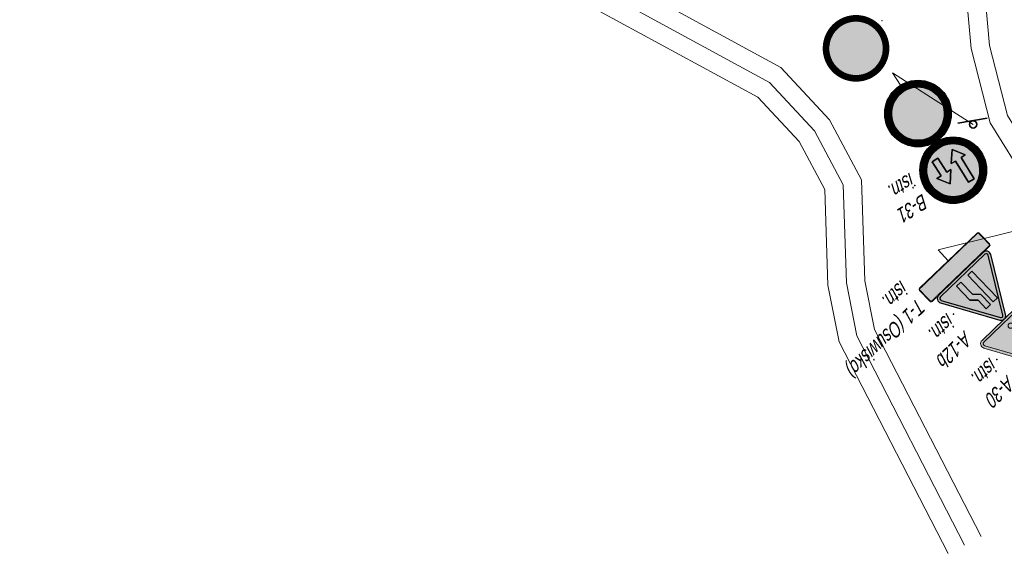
# Model space of a CAD drawing. Header units: metres. Extents: x 7599202 to 7605200, y 5484926 to 5487717.
# Tile 8 of 19: x 7603397 to 7603663, y 5485292 to 5485439. Entities that reach past the tile are written whole.
import ezdxf
from ezdxf.lldxf.tags import DXFTag

# ---------------------------------------------------------------- set-up
doc = ezdxf.new("R2010")
doc.units = ezdxf.units.M
doc.header["$MEASUREMENT"] = 0
doc.layers.get('0').update_dxf_attribs({"linetype": 'CONTINUOUS', "lineweight": 18})
doc.layers.add('0O', color=7, linetype='CONTINUOUS', lineweight=18)
doc.layers.add('0P', color=7, linetype='CONTINUOUS', lineweight=35)
doc.layers.add('_0', color=7, linetype='CONTINUOUS')
doc.layers.add('Znaki', color=7, linetype='CONTINUOUS')
doc.styles.get("Standard").update_dxf_attribs({"font": 'IC-isocp.shx', "width": 0.75, "oblique": 15})
tags = doc.linetypes.add('DASHDOT', pattern=[1, 0.5, -0.25, 0, -0.25]).pattern_tags.tags
tags[10:11] = [DXFTag(74, 4), DXFTag(75, 0), DXFTag(340, '0'), DXFTag(46, 1.0), DXFTag(50, 0.0), DXFTag(44, 0.0), DXFTag(45, 0.0)]
tags[8:9] = [DXFTag(74, 4), DXFTag(75, 0), DXFTag(340, '0'), DXFTag(46, 1.0), DXFTag(50, 0.0), DXFTag(44, 0.0), DXFTag(45, 0.0)]
tags[6:7] = [DXFTag(74, 4), DXFTag(75, 0), DXFTag(340, '0'), DXFTag(46, 1.0), DXFTag(50, 0.0), DXFTag(44, 0.0), DXFTag(45, 0.0)]
tags[4:5] = [DXFTag(74, 4), DXFTag(75, 0), DXFTag(340, '0'), DXFTag(46, 1.0), DXFTag(50, 0.0), DXFTag(44, 0.0), DXFTag(45, 0.0)]

# ---------------------------------------------------------------- blocks, each defined once
blk = doc.blocks.new('B31')
h = blk.add_hatch(color=9)
h.paths.add_polyline_path([(-3.6, 4.5, 1), (3.6, 4.5, 1)])
h.paths.add_polyline_path([(1.35, 5.85), (2.475, 4.275), (1.8, 4.275), (1.8, 2.025), (0.9, 2.025), (0.9, 4.275), (0.225, 4.275)], flags=16)
h.paths.add_polyline_path([(-0.9, 3.6), (-0.225, 3.6), (-1.35, 2.025), (-2.475, 3.6), (-1.8, 3.6), (-1.8, 6.975), (-0.9, 6.975)], flags=16)
for color, points in [(7, [(-0.9, 6.975), (-1.8, 6.975), (-1.8, 3.6), (-2.475, 3.6), (-1.35, 2.025), (-0.225, 3.6), (-0.9, 3.6)]), (1, [(1.35, 5.85), (0.225, 4.275), (0.9, 4.275), (0.9, 2.025), (1.8, 2.025), (1.8, 4.275), (2.475, 4.275)])]:
    blk.add_hatch(color=color).paths.add_polyline_path(points)
at = {"color": 1, "const_width": 0.9, "elevation": 2}
blk.add_lwpolyline([(-4.05, 4.5, 1), (4.05, 4.5, 1)], format="xyb", close=True, dxfattribs=at)
at = {"color": 9}
blk.add_lwpolyline([(-3.6, 4.5, 1), (3.6, 4.5, 1)], format="xyb", close=True, dxfattribs=at)
at = {"color": 7, "elevation": 2}
blk.add_lwpolyline([(-1.35, 2.025), (-2.475, 3.6), (-1.8, 3.6), (-1.8, 6.975), (-0.9, 6.975), (-0.9, 3.6), (-0.225, 3.6)], close=True, dxfattribs=at)
at = {"color": 9}
for points in [[(-0.9, 3.6), (-0.225, 3.6), (-1.35, 2.025), (-2.475, 3.6), (-1.8, 3.6), (-1.8, 6.975), (-0.9, 6.975)], [(1.35, 5.85), (2.475, 4.275), (1.8, 4.275), (1.8, 2.025), (0.9, 2.025), (0.9, 4.275), (0.225, 4.275)]]:
    blk.add_lwpolyline(points, close=True, dxfattribs=at)
at = {"color": 7}
blk.add_lwpolyline([(-0.9, 6.975), (-1.8, 6.975), (-1.8, 3.6), (-2.475, 3.6), (-1.35, 2.025), (-0.225, 3.6), (-0.9, 3.6)], close=True, dxfattribs=at)
at = {"color": 1, "elevation": 2}
blk.add_lwpolyline([(1.8, 2.025), (1.8, 4.275), (2.475, 4.275), (1.35, 5.85), (0.225, 4.275), (0.9, 4.275), (0.9, 2.025)], close=True, dxfattribs=at)
at = {"color": 1}
blk.add_lwpolyline([(1.35, 5.85), (0.225, 4.275), (0.9, 4.275), (0.9, 2.025), (1.8, 2.025), (1.8, 4.275), (2.475, 4.275)], close=True, dxfattribs=at)
for centre, radius in [((0, 4.5), 4.5), ((0, 4.5, 2), 3.6)]:
    blk.add_circle(centre, radius, dxfattribs=at)
blk = doc.blocks.new('B-31')
at = {"layer": '_0'}
blk.add_point((5.5, 3.5, 2), dxfattribs=at)
at = {"color": 7}
blk.add_blockref('B31', (0, 0), dxfattribs=at)
blk = doc.blocks.new('A030')
h = blk.add_hatch(color=1)
h.dxf.hatch_style = 1
edge = h.paths.add_edge_path()
edge.add_line((-4.16, 0), (4.16, 0))
edge.add_arc((4.16, 0.63), 0.63, 270, 390)
edge.add_line((4.7, 0.94), (0.55, 8.15))
edge.add_arc((0, 7.83), 0.63, 30, 150)
edge.add_line((-0.55, 8.15), (-4.7, 0.95))
edge.add_arc((-4.16, 0.63), 0.63, 150, 270)
edge = h.paths.add_edge_path(flags=16)
edge.add_line((-4.16, 0.35), (4.16, 0.35))
edge.add_arc((4.16, 0.63), 0.28, 270, 390)
edge.add_line((4.4, 0.77), (0.24, 7.97))
edge.add_arc((0, 7.83), 0.28, 30, 150)
edge.add_line((-0.24, 7.97), (-4.4, 0.77))
edge.add_arc((-4.16, 0.63), 0.28, 150, 270)
h = blk.add_hatch(color=2)
h.dxf.hatch_style = 1
edge = h.paths.add_edge_path()
edge.add_line((-4.16, 0.35), (4.16, 0.35))
edge.add_arc((4.16, 0.63), 0.28, 270, 390)
edge.add_line((4.4, 0.77), (0.24, 7.97))
edge.add_arc((0, 7.83), 0.28, 30, 150)
edge.add_line((-0.24, 7.97), (-4.4, 0.77))
edge.add_arc((-4.16, 0.63), 0.28, 150, 270)
edge = h.paths.add_edge_path(flags=16)
edge.add_arc((0, 5.77), 0.525, 354.7841, 545.2159)
edge.add_line((-0.52, 5.73), (-0.21, 2.29))
edge.add_arc((0, 2.31), 0.21, 185.2159, 354.7841)
edge.add_line((0.21, 2.29), (0.52, 5.73))
edge = h.paths.add_edge_path(flags=16)
edge.add_arc((0, 1.26), 0.35, 180, 360)
edge.add_arc((0, 1.26), 0.35, 0, 180)
h = blk.add_hatch(color=7)
h.dxf.hatch_style = 1
edge = h.paths.add_edge_path()
edge.add_arc((0, 5.77), 0.525, 354.7841, 545.2159)
edge.add_line((-0.52, 5.73), (-0.21, 2.29))
edge.add_arc((0, 2.31), 0.21, 185.2159, 354.7841)
edge.add_line((0.21, 2.29), (0.52, 5.73))
edge = h.paths.add_edge_path()
edge.add_arc((0, 1.26), 0.35, 180, 360)
edge.add_arc((0, 1.26), 0.35, 0, 180)
at = {"color": 1, "elevation": 2}
blk.add_lwpolyline([(-4.16, 0), (4.16, 0, 0.57735), (4.7, 0.94), (0.55, 8.15, 0.57735), (-0.55, 8.15), (-4.7, 0.94, 0.57735)], format="xyb", close=True, dxfattribs=at)
at = {"color": 2, "elevation": 2}
for points in [[(-4.16, 0.35), (4.16, 0.35, 0.57735), (4.4, 0.77), (0.24, 7.97, 0.57735), (-0.24, 7.97), (-4.4, 0.77, 0.57735)], [(0.52, 5.73), (0.21, 2.29, -0.912871), (-0.21, 2.29), (-0.52, 5.73, -1.095445)], [(0.35, 1.26, -1), (-0.35, 1.26, -1)]]:
    blk.add_lwpolyline(points, format="xyb", close=True, dxfattribs=at)
at = {"color": 7, "elevation": 2}
for points in [[(0.21, 2.29), (0.52, 5.73, 1.095445), (-0.52, 5.73), (-0.21, 2.29, 0.912871)], [(0.52, 5.73, 1.095445), (-0.52, 5.73), (-0.21, 2.29, 0.912871), (0.21, 2.29)], [(-0.35, 1.26, 1), (0.35, 1.26, 1)]]:
    blk.add_lwpolyline(points, format="xyb", close=True, dxfattribs=at)
at = {"color": 7}
blk.add_circle((0, 1.26, 2), 0.35, dxfattribs=at)
blk = doc.blocks.new('A-30')
at = {"layer": '_0'}
blk.add_point((4.5, 3.25, 2), dxfattribs=at)
blk.add_blockref('A030', (0, 0))
blk = doc.blocks.new('A012b')
h = blk.add_hatch(color=1)
h.dxf.hatch_style = 1
edge = h.paths.add_edge_path()
edge.add_line((-4.16, 0), (4.16, 0))
edge.add_arc((4.16, 0.63), 0.63, 270, 390)
edge.add_line((4.7, 0.94), (0.55, 8.15))
edge.add_arc((0, 7.83), 0.63, 30, 150)
edge.add_line((-0.55, 8.15), (-4.7, 0.95))
edge.add_arc((-4.16, 0.63), 0.63, 150, 270)
edge = h.paths.add_edge_path(flags=16)
edge.add_line((-4.16, 0.35), (4.16, 0.35))
edge.add_arc((4.16, 0.63), 0.28, 270, 390)
edge.add_line((4.4, 0.77), (0.24, 7.97))
edge.add_arc((0, 7.83), 0.28, 30, 150)
edge.add_line((-0.24, 7.97), (-4.4, 0.77))
edge.add_arc((-4.16, 0.63), 0.28, 150, 270)
h = blk.add_hatch(color=2)
h.dxf.hatch_style = 1
edge = h.paths.add_edge_path()
edge.add_line((-4.16, 0.35), (4.16, 0.35))
edge.add_arc((4.16, 0.63), 0.28, 270, 390)
edge.add_line((4.4, 0.77), (0.24, 7.97))
edge.add_arc((0, 7.83), 0.28, 30, 150)
edge.add_line((-0.24, 7.97), (-4.4, 0.77))
edge.add_arc((-4.16, 0.63), 0.28, 150, 270)
h.paths.add_polyline_path([(-0.52, 5.78), (-1.31, 5.78), (-1.31, 0.79), (-0.52, 0.79)], flags=16)
h.paths.add_polyline_path([(1.58, 3.41), (0.79, 4.2), (0.79, 5.78), (0, 5.78), (0, 3.87), (0.79, 3.09), (0.79, 0.79), (1.58, 0.79)], flags=16)
h = blk.add_hatch(color=7)
h.dxf.hatch_style = 1
h.paths.add_polyline_path([(-0.52, 5.78), (-1.31, 5.78), (-1.31, 0.79), (-0.52, 0.79)])
h.paths.add_polyline_path([(1.58, 3.41), (0.79, 4.2), (0.79, 5.78), (0, 5.78), (0, 3.87), (0.79, 3.09), (0.79, 0.79), (1.58, 0.79)])
at = {"color": 1, "elevation": 2}
blk.add_lwpolyline([(-4.16, 0), (4.16, 0, 0.57735), (4.7, 0.94), (0.55, 8.15, 0.57735), (-0.55, 8.15), (-4.7, 0.94, 0.57735)], format="xyb", close=True, dxfattribs=at)
at = {"color": 2, "elevation": 2}
blk.add_lwpolyline([(-4.16, 0.35), (4.16, 0.35, 0.57735), (4.4, 0.77), (0.24, 7.97, 0.57735), (-0.24, 7.97), (-4.4, 0.77, 0.57735)], format="xyb", close=True, dxfattribs=at)
at = {"color": 7, "elevation": 2}
for points in [[(-0.52, 0.79), (-0.52, 5.78), (-1.31, 5.78), (-1.31, 0.79)], [(-0.52, 5.78), (-1.31, 5.78), (-1.31, 0.79), (-0.52, 0.79)], [(0, 5.78), (0, 3.87), (0.79, 3.09), (0.79, 0.79), (1.58, 0.79), (1.58, 3.41), (0.79, 4.2), (0.79, 5.78)], [(1.58, 3.41), (0.79, 4.2), (0.79, 5.78), (0, 5.78), (0, 3.87), (0.79, 3.09), (0.79, 0.79), (1.58, 0.79)]]:
    blk.add_lwpolyline(points, close=True, dxfattribs=at)
at = {"color": 2, "elevation": 2}
for points in [[(-0.52, 0.79), (-1.31, 0.79), (-1.31, 5.78), (-0.52, 5.78)], [(1.58, 0.79), (0.79, 0.79), (0.79, 3.09), (0, 3.87), (0, 5.78), (0.79, 5.78), (0.79, 4.2), (1.58, 3.41)]]:
    blk.add_lwpolyline(points, close=True, dxfattribs=at)
blk = doc.blocks.new('A-12b')
at = {"layer": '_0'}
blk.add_point((4.5, 3.25, 2), dxfattribs=at)
blk.add_blockref('A012b', (0, 0))

msp = doc.modelspace()

# ---------------------------------------------------------------- hatches: boundary and pattern name
h = msp.add_hatch(color=7)
h.paths.add_polyline_path([(7603640.31, 5485365.79), (7603643.12, 5485362.87, 0.414214), (7603643.72, 5485362.85), (7603659.24, 5485377.77, 0.414214), (7603659.25, 5485378.36), (7603656.44, 5485381.29, 0.414214), (7603655.85, 5485381.3), (7603640.32, 5485366.39, 0.414214)])
h.paths.add_polyline_path([(7603640.46, 5485365.94), (7603643.27, 5485363.01, 0.414214), (7603643.57, 5485363.01), (7603659.1, 5485377.92, 0.414214), (7603659.1, 5485378.21), (7603656.29, 5485381.14, 0.414214), (7603655.99, 5485381.15), (7603640.47, 5485366.24, 0.414214)], flags=16)
msp.add_hatch(color=2).paths.add_polyline_path([(7603640.46, 5485365.94), (7603643.27, 5485363.01, 0.414214), (7603643.57, 5485363.01), (7603659.1, 5485377.92, 0.414214), (7603659.1, 5485378.21), (7603656.29, 5485381.14, 0.414214), (7603655.99, 5485381.15), (7603640.47, 5485366.24, 0.414214)])
at = {"layer": 'Znaki'}
for points in [[(7603630.33, 5485431.82, 1), (7603616, 5485430.49, 1)], [(7603633.8, 5485409.73, 1), (7603646.02, 5485417.34, 1)]]:
    msp.add_hatch(color=9, dxfattribs=at).paths.add_polyline_path(points)

# ---------------------------------------------------------------- linework, layer by layer
at = {"linetype": 'DASHDOT', "ltscale": 10}
msp.add_lwpolyline([(7603599.58, 5485732.21), (7603616.98, 5485711.66), (7603616.77, 5485703.29), (7603560.46, 5485602.65), (7603515.01, 5485508.23), (7603514.07, 5485485.7), (7603520.57, 5485469.38), (7603530.57, 5485459.59), (7603599.77, 5485421.96), (7603611.91, 5485408.89), (7603619.68, 5485394.35), (7603620.55, 5485367.84), (7603623.36, 5485353.56), (7603652.5, 5485297.07)], dxfattribs=at)
at = {"linetype": 'Continuous'}
for points in [[(7603602.53, 5485720.98), (7603611.93, 5485709.88), (7603611.81, 5485704.65), (7603556.02, 5485604.95), (7603510.06, 5485509.47), (7603509.03, 5485484.84), (7603516.32, 5485466.54), (7603527.57, 5485455.53), (7603596.66, 5485417.96), (7603607.81, 5485405.97), (7603614.72, 5485393.02), (7603615.57, 5485367.27), (7603618.59, 5485351.9), (7603648.06, 5485294.78)], [(7603542.53, 5485553.89), (7603519.96, 5485506.99), (7603519.11, 5485486.56), (7603524.82, 5485472.21), (7603533.57, 5485463.65), (7603602.87, 5485425.96), (7603616.01, 5485411.82), (7603624.64, 5485395.68), (7603625.54, 5485368.4), (7603628.12, 5485355.22), (7603656.94, 5485299.37)]]:
    msp.add_lwpolyline(points, dxfattribs=at)
at = {"color": 5, "linetype": 'DASHDOT', "ltscale": 10}
msp.add_lwpolyline([(7603540.84, 5485561.89), (7603590.04, 5485520.13), (7603622.56, 5485510.88), (7603637.05, 5485500.64), (7603647.57, 5485483.5), (7603656.94, 5485457.12), (7603659.2, 5485431.94), (7603664.09, 5485413.06), (7603673.58, 5485397.76), (7603698.45, 5485372.05), (7603725.38, 5485351.84), (7603745.02, 5485341.01), (7603773.52, 5485332.58), (7603783.6, 5485337.57), (7603789.34, 5485350.08), (7603785.19, 5485405.37), (7603788.65, 5485426.19), (7603796.22, 5485440.6), (7603805.88, 5485451.18), (7603829.42, 5485465.82), (7603863.31, 5485478.48), (7603906.75, 5485490.79), (7603938.66, 5485493.11), (7604009.81, 5485481.31)], dxfattribs=at)
at = {"color": 5, "linetype": 'Continuous'}
msp.add_lwpolyline([(7603542.53, 5485553.89), (7603587.63, 5485515.61), (7603620.37, 5485506.31), (7603633.33, 5485497.15), (7603643.04, 5485481.33), (7603652.02, 5485456.05), (7603654.26, 5485431.08), (7603659.44, 5485411.08), (7603669.61, 5485394.67), (7603695.13, 5485368.29), (7603722.66, 5485347.63), (7603743.08, 5485336.37), (7603773.98, 5485327.23), (7603787.41, 5485333.87), (7603794.43, 5485349.17), (7603790.23, 5485405.15), (7603793.45, 5485424.57), (7603800.35, 5485437.7), (7603809.11, 5485447.3), (7603831.64, 5485461.31), (7603864.87, 5485473.73), (7603907.62, 5485485.84), (7603938.43, 5485488.08), (7604008.92, 5485476.38)], dxfattribs=at)
at = {"color": 7}
msp.add_lwpolyline([(7603656.44, 5485381.29), (7603659.25, 5485378.36, -0.414214), (7603659.24, 5485377.77), (7603643.72, 5485362.85, -0.414214), (7603643.12, 5485362.87), (7603640.31, 5485365.79, -0.414214), (7603640.32, 5485366.39), (7603655.85, 5485381.3, -0.414214)], format="xyb", close=True, dxfattribs=at)
at = {"color": 2, "const_width": 0.14}
msp.add_lwpolyline([(7603656.29, 5485381.14), (7603659.1, 5485378.21, -0.414214), (7603659.1, 5485377.92), (7603643.57, 5485363.01, -0.414214), (7603643.27, 5485363.01), (7603640.46, 5485365.94, -0.414214), (7603640.47, 5485366.24), (7603655.99, 5485381.15, -0.414214)], format="xyb", close=True, dxfattribs=at)
at = {"layer": '0O'}
for p, q in [((7603635.15, 5485421.18), (7603633.03, 5485424.57)), ((7603633.03, 5485424.57), (7603654.81, 5485410.63)), ((7603645.31, 5485376.73), (7603673.92, 5485383.86)), ((7603648.08, 5485373.84), (7603645.31, 5485376.73))]:
    msp.add_line(p, q, dxfattribs=at)
at = {"layer": '0P'}
msp.add_line((7603658.58, 5485412.3), (7603650.7, 5485410.92), dxfattribs=at)
msp.add_circle((7603654.81, 5485410.63), 1, dxfattribs=at)
at = {"layer": 'Znaki', "color": 1, "const_width": 1.8}
msp.add_lwpolyline([(7603631.23, 5485431.9, 1), (7603615.1, 5485430.4, 1)], format="xyb", close=True, dxfattribs=at)
at = {"layer": 'Znaki', "color": 1, "const_width": 1.8, "elevation": 2}
msp.add_lwpolyline([(7603646.78, 5485417.82, 1), (7603633.03, 5485409.25, 1)], format="xyb", close=True, dxfattribs=at)
at = {"layer": 'Znaki', "color": 9, "elevation": -2}
msp.add_lwpolyline([(7603646.02, 5485417.34, 1), (7603633.8, 5485409.73, 1)], format="xyb", close=True, dxfattribs=at)
at = {"layer": 'Znaki', "color": 1}
for centre, radius in [((7603639.91, 5485413.54, -2), 9), ((7603639.91, 5485413.54, 2), 7.2)]:
    msp.add_circle(centre, radius, dxfattribs=at)
at = {"layer": 'Znaki', "lineweight": 13}
msp.add_point((7603630.16, 5485438.59), dxfattribs=at)

# ---------------------------------------------------------------- block references
at = {"linetype": 'Continuous', "xscale": 2, "yscale": 2, "zscale": 2, "rotation": 223.8445689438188}
msp.add_blockref('A-30', (7603663.2, 5485358.1, -4), dxfattribs=at)
at = {"layer": 'Znaki', "linetype": 'Continuous', "xscale": 2, "yscale": 2, "zscale": 2}
for name, p, rotation in [('B-31', (7603644.67, 5485405.9, -4), 211.9228636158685), ('A-12b', (7603651.48, 5485370.31, -4), 223.8445689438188)]:
    msp.add_blockref(name, p, dxfattribs=dict(at, rotation=rotation))

# ---------------------------------------------------------------- texts
at = {"layer": '0O', "char_height": 4, "width": 69.5411, "attachment_point": 1}
for s, insert, rotation in [('B{\\Fic-isocp.shx|c1;-31\\Pistn.}', (7603643.39, 5485388.67, -2), 211.9229), ('T{\\Fic-isocp.shx|c1;-1 (Osuwisko)\\Pistn.}', (7603642.62, 5485361.09, 0), 223.8446), ('A{\\Fic-isocp.shx|c1;-12b\\Pistn.}', (7603655.14, 5485352.26, 0), 223.8446), ('A{\\Fic-isocp.shx|c1;-30\\Pistn.}', (7603666.71, 5485340.22, 0), 223.8446)]:
    msp.add_mtext(s, dxfattribs=dict(at, insert=insert, rotation=rotation))

doc.saveas('drawing.dxf')
